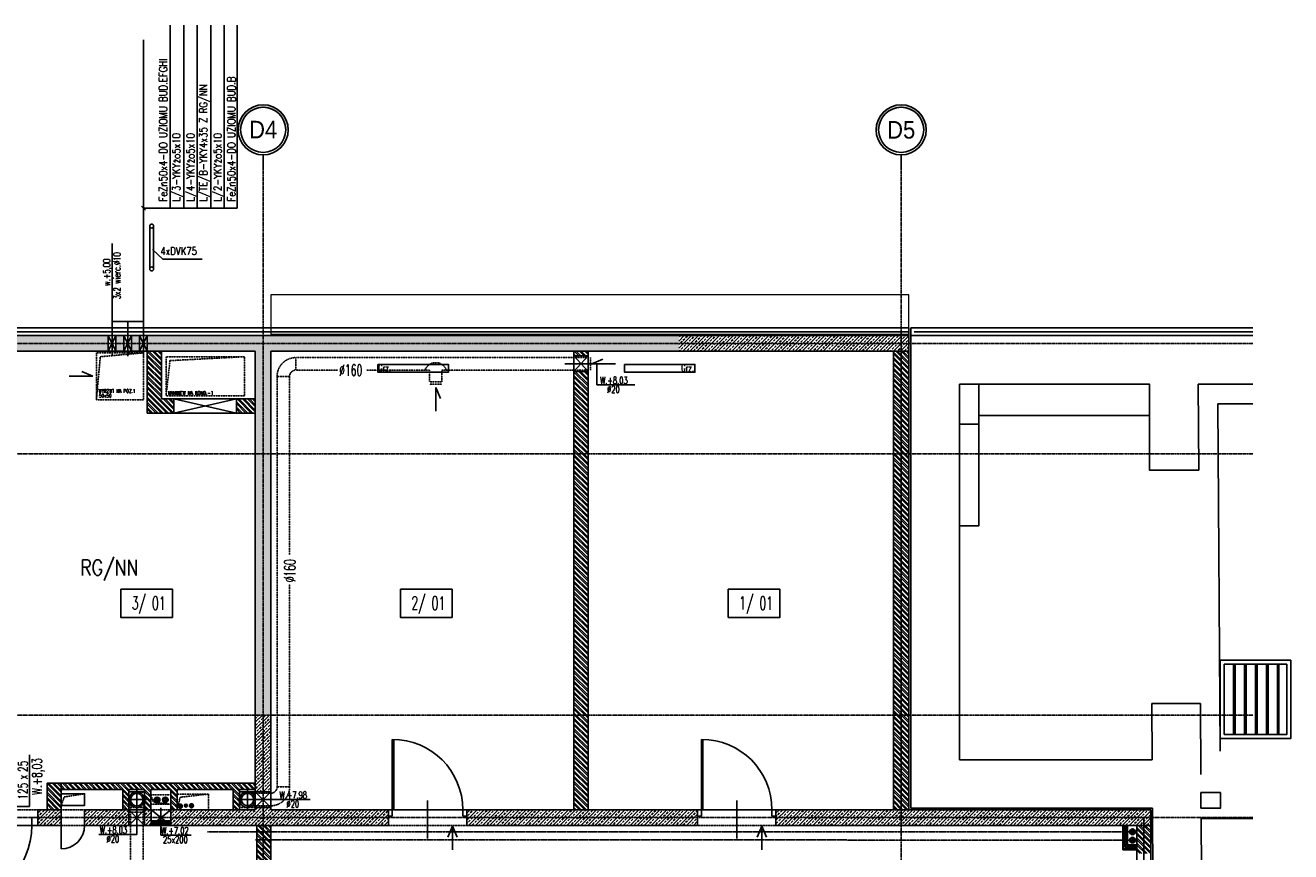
# Model space of a CAD drawing. Header units: inches. Extents: x 788 to 26783, y -4103 to 21.
# Tile 101 of 101: x 25167 to 26783, y -1200 to -144. Entities that reach past the tile are written whole.
import ezdxf
from ezdxf.enums import TextEntityAlignment as Align

# ---------------------------------------------------------------- set-up
doc = ezdxf.new("R2010")
doc.units = ezdxf.units.IN
doc.header["$MEASUREMENT"] = 0
for name, pattern in [('CENTER', [2, 1.25, -0.25, 0.25, -0.25]), ('DASHDOT', [1, 0.5, -0.25, 0, -0.25]), ('DASHED', [0.75, 0.5, -0.25]), ('DASHED2', [0.375, 0.25, -0.125])]:
    doc.linetypes.add(name, pattern=pattern)
doc.layers.add('0-sekcje', color=1, linetype='Continuous', lineweight=18)
for name, color, linetype in [('Drz---drzwi', 5, 'Continuous'), ('E35', 6, 'Continuous'), ('E50', 3, 'Continuous'), ('E_KOLIZJE', 6, 'Continuous'), ('EL-OSW', 6, 'Continuous'), ('Ins-co', 2, 'Continuous'), ('Ins-ppoz-opis', 240, 'Continuous'), ('Ins-tele-opis', 216, 'Continuous'), ('Ins-went', 141, 'Continuous'), ('Ins-wod', 4, 'Continuous'), ('Opis-pom', 6, 'Continuous'), ('Opis_pom_ramka', 6, 'Continuous'), ('Os-osie glowne', 1, 'CENTER'), ('Os-osie-opis', 2, 'Continuous'), ('Sc-beton', 7, 'Continuous'), ('Sc-beton-hatch', 86, 'Continuous'), ('Sc-cegla pelna', 32, 'Continuous'), ('Sc-cegla pustak', 42, 'Continuous'), ('Sc-cegla pustak-hatch', 8, 'Continuous'), ('Sc-gk', 120, 'Continuous'), ('Sc-gk-hatch', 8, 'Continuous'), ('Sc-izolacja term-obrys', 132, 'Continuous'), ('Sc-izolacja term-styropian', 151, 'STYROPIAN-KA'), ('Sc-nadproza kon', 5, 'DASHED2'), ('Sc-silikat', 61, 'Continuous'), ('W-idok', 8, 'Continuous'), ('W-otwor-strop', 1, 'Continuous'), ('W-otwor-strop-nad', 126, 'DASHED2'), ('W-przebicia-ściany', 223, 'Continuous')]:
    doc.layers.add(name, color=color, linetype=linetype)
doc.styles.add('dwg_opis duży', font='ARIAL.TTF', dxfattribs={"width": 0.9})
doc.styles.add('KA wymiar', font='romans.shx', dxfattribs={"width": 0.6})
doc.styles.add('ROMANS', font='romans', dxfattribs={"width": 0.85})
doc.styles.add('wymiar', font='romand.shx', dxfattribs={"width": 0.6})
doc.linetypes.add('BATTING', pattern='A,0.0001,-0.1,[134,ltypeshp.shx,S=0.1,R=0,X=-0.1,Y=0],-0.2,[134,ltypeshp.shx,S=0.1,R=180,X=0.1,Y=0],-0.1', length=0.4001)
doc.linetypes.add('STYROPIAN-KA', pattern='A,0.0001,-0.1,[135,ltypeshp.shx,S=0.1,R=0,X=-0.1,Y=0],0,[135,ltypeshp.shx,S=0.1,R=180,X=0.1,Y=0],-0.1', length=0.2001)
doc.linetypes.add('ZIGZAG', pattern='A,0.00254,-5.08,[131,ltypeshp.shx,S=5.08,R=0,X=-5.08,Y=0],-10.16,[131,ltypeshp.shx,S=5.08,R=180,X=5.08,Y=0],-5.08', length=20.32254)
pattern_1 = [(135, (-26612.6334, 16237.085), (-3.36759605, -3.36759605), []), (135, (-26612.6334, 16239.33), (-3.36759605, -3.36759605), [])]
pattern_2 = [(45, (-26612.6334, 16237.085), (-4.49012806, 4.49012806), []), (45, (-26608.143, 16237.085), (-4.49012806, 4.49012806), [3.175, -1.5875])]

# ---------------------------------------------------------------- blocks, each defined once
blk = doc.blocks.new('_0630_DRZWI_90')
at = {"ltscale": 7}
for p, q in [((5, 8), (5, 98)), ((6.8, 8), (6.8, 98))]:
    blk.add_line(p, q, dxfattribs=at)
at = {"ltscale": 25}
for p, q in [((50, 19.7), (50, -28.9)), ((5, 8), (0, 8)), ((0, 8), (5, 8)), ((0, 0), (0, 8)), ((5, 0), (0, 0)), ((5, 0), (0, 0)), ((95, 8), (5, 8)), ((5, 8), (5, 0)), ((95, 8), (95, 0)), ((100, 8), (95, 8)), ((95, 0), (100, 0)), ((95, 0), (100, 0)), ((100, 0), (100, 8))]:
    blk.add_line(p, q, dxfattribs=at)
at = {"ltscale": 7}
blk.add_arc((5, 8), 90, 0, 90, dxfattribs=at)
blk = doc.blocks.new('_gfjkhgjhlhjk')
at = {"ltscale": 7}
for p, q in [((7.5, 10), (7.5, 110)), ((9.5, 10), (9.5, 110)), ((56.5, 23.4), (56.5, -33.6))]:
    blk.add_line(p, q, dxfattribs=at)
for points in [[(0, 0), (7.5, 0), (7.5, 10), (0, 10)], [(107.5, 0), (115, 0), (115, 10), (107.5, 10)]]:
    blk.add_lwpolyline(points, close=True, dxfattribs=at)
blk.add_lwpolyline([(5.5, 10), (107.5, 10)], dxfattribs=at)
blk.add_arc((7.5, 10), 100, 0, 90)
blk = doc.blocks.new('_opis_osi_liczbowy')
blk.add_hatch(color=256).paths.add_polyline_path([(32, 32), (32, 28.8, -1), (32, -28.8), (32, -32, 1)])
for radius in [32, 28.8]:
    blk.add_circle((32, 0), radius)
at = {"style": 'dwg_opis duży', "width": 0.9}
blk.add_attdef('AXNAMEH', text='', height=22.4, rotation=90, dxfattribs=at).set_placement((32, 0), align=Align.MIDDLE_CENTER)
blk = doc.blocks.new('_STRZAŁKA_WENT')
for q in [(-6, -14), (0, -30.2), (6, -14)]:
    blk.add_line((0, 0), q)
blk = doc.blocks.new('_vxkdjhgkljhkgjhk')
for q in [(14, 6), (30.2, 0)]:
    blk.add_line((0, 0), q)
blk = doc.blocks.new('_opis_pom_metka')
at = {"layer": 'Opis_pom_ramka'}
blk.add_lwpolyline([(-33.1, 0), (32.9, 0), (32.9, -36), (-33.1, -36)], close=True, dxfattribs=at)
at = {"style": 'KA wymiar', "width": 0.6}
blk.add_attdef('KO/', text='', height=16.8, dxfattribs=at).set_placement((3.5, -25.9), align=Align.RIGHT)
blk.add_attdef('NR', (3.8, -26.2), '', height=16.8, dxfattribs=at)
blk = doc.blocks.new('ozn_opis-schodów1-rzut')
at = {"style": 'ROMANS', "width": 0.7}
blk.add_text('x', height=12, dxfattribs=at).set_placement((-3.3, 3))
at = {"ltscale": 25, "style": 'ROMANS', "width": 0.7}
blk.add_attdef('Ilość', text='', height=12, dxfattribs=at).set_placement((-7.7, 3), align=Align.RIGHT)
blk.add_attdef('Wysokość', (6.2, 3), '', height=12, dxfattribs=at)
blk.add_attdef('Długość', text='', height=12, dxfattribs=at).set_placement((0.4, -15), align=Align.CENTER)

msp = doc.modelspace()

# ---------------------------------------------------------------- hatches: boundary and pattern name
at = {"layer": 'Sc-beton-hatch'}
h = msp.add_hatch(dxfattribs=at)
h.set_pattern_fill('ANSI33', color=256, style=0)
h.set_pattern_definition(pattern_2)
h.paths.add_polyline_path([(25004.9, -550.8), (24924.9, -550.8), (24924.9, -571.8), (24934.9, -571.8), (24934.9, -560.8), (25004.9, -560.8)])
h.paths.add_polyline_path([(25004.9, -540.8), (24924.9, -540.8), (24924.9, -550.8), (25004.9, -550.8)])
h.paths.add_polyline_path([(25159.9, -550.8), (25124.9, -550.8), (25124.9, -560.8), (25159.9, -560.8)])
h.paths.add_polyline_path([(25159.9, -540.8), (25124.9, -540.8), (25124.9, -550.8), (25159.9, -550.8)])
h.paths.add_polyline_path([(25272.9, -540.8), (25159.9, -540.8), (25159.9, -550.8), (25272.9, -550.8)])
h.paths.add_polyline_path([(25272.9, -550.8), (25159.9, -550.8), (25159.9, -560.8), (25272.9, -560.8)])
h.paths.add_polyline_path([(25292.9, -550.8), (25282.9, -550.8), (25282.9, -560.8), (25292.9, -560.8)])
h.paths.add_polyline_path([(25292.9, -540.8), (25282.9, -540.8), (25282.9, -550.8), (25292.9, -550.8)])
h.paths.add_polyline_path([(25312.9, -540.8), (25302.9, -540.8), (25302.9, -550.8), (25312.9, -550.8)])
h.paths.add_polyline_path([(25312.9, -550.8), (25302.9, -550.8), (25302.9, -560.8), (25312.9, -560.8)])
h.paths.add_polyline_path([(25470.9, -550.8), (25322.9, -550.8), (25322.9, -560.8), (25460.9, -560.8), (25460.9, -691.8), (25470.9, -691.8)])
h.paths.add_polyline_path([(25470.9, -540.8), (25322.9, -540.8), (25322.9, -550.8), (25470.9, -550.8)])
h.paths.add_polyline_path([(26001.9, -550.8), (25470.9, -550.8), (25470.9, -691.8), (25480.9, -691.8), (25480.9, -560.8), (26001.9, -560.8)])
h.paths.add_polyline_path([(25470.9, -540.8), (25470.9, -550.8), (26001.9, -550.8), (26001.9, -540.8)])
h.paths.add_polyline_path([(25480.9, -691.8), (25470.9, -691.8), (25470.9, -1025.8), (25480.9, -1025.8)])
h.paths.add_polyline_path([(25470.9, -691.8), (25460.9, -691.8), (25460.9, -1025.8), (25470.9, -1025.8)])
h.paths.add_polyline_path([(25537.6, -559.3), (25537.6, -542.4), (25554.8, -542.4), (25554.8, -559.3)], flags=9)
h.paths.add_polyline_path([(25462.5, -640.9), (25479.4, -640.9), (25479.4, -658.2), (25462.5, -658.2)], flags=9)
h.paths.add_polyline_path([(25937.5, -560), (25937.5, -550), (25954.7, -550), (25954.7, -560)], flags=9)
h.paths.add_polyline_path([(25537.6, -543.8), (25537.6, -527.9), (25554.8, -527.9), (25554.8, -543.8)], flags=9)
h = msp.add_hatch(dxfattribs=at)
h.set_pattern_fill('ANSI33', color=256, style=0)
h.set_pattern_definition(pattern_2)
h.paths.add_polyline_path([(26001.9, -550.8), (26001.9, -560.8), (26285.9, -560.8), (26285.9, -550.8)])
h.paths.add_polyline_path([(26285.9, -550.8), (26285.9, -540.8), (26001.9, -540.8), (26001.9, -550.8)])
h.paths.add_polyline_path([(26295.9, -550.8), (26295.9, -540.8), (26285.9, -540.8), (26285.9, -550.8)])
h.paths.add_polyline_path([(26285.9, -560.8), (26295.9, -560.8), (26295.9, -550.8), (26285.9, -550.8)])
h = msp.add_hatch(dxfattribs=at)
h.set_pattern_fill('ANSI33', color=256, style=0)
h.set_pattern_definition(pattern_2)
h.paths.add_polyline_path([(25182.9, -1156.8), (25182.9, -1166.8), (25212.9, -1166.8), (25212.9, -1156.8)])
h.paths.add_polyline_path([(25212.9, -1156.8), (25212.9, -1146.8), (25182.9, -1146.8), (25182.9, -1156.8)])
h.paths.add_polyline_path([(25299.5, -1156.8), (25299.5, -1146.8), (25242.9, -1146.8), (25242.9, -1156.8)])
h.paths.add_polyline_path([(25242.9, -1156.8), (25242.9, -1166.8), (25299.5, -1166.8), (25299.5, -1156.8)])
h.paths.add_polyline_path([(25327.9, -1156.8), (25319.5, -1156.8), (25319.5, -1166.8), (25327.9, -1166.8)])
h.paths.add_polyline_path([(25327.9, -1146.8), (25319.5, -1146.8), (25319.5, -1156.8), (25327.9, -1156.8)])
h.paths.add_polyline_path([(25352.9, -1156.8), (25352.9, -1166.8), (25470.9, -1166.8), (25470.9, -1156.8)])
h.paths.add_polyline_path([(25470.9, -1156.8), (25470.9, -1143.7), (25460.9, -1143.7), (25460.9, -1146.8), (25352.9, -1146.8), (25352.9, -1156.8)])
h.paths.add_polyline_path([(25480.9, -1146.8), (25480.9, -1143.7), (25470.9, -1143.7), (25470.9, -1156.8), (25630.9, -1156.8), (25630.9, -1146.8)])
h.paths.add_polyline_path([(25470.9, -1156.8), (25470.9, -1166.8), (25630.9, -1166.8), (25630.9, -1156.8)])
h.paths.add_polyline_path([(25480.9, -1025.8), (25470.9, -1025.8), (25470.9, -1123.7), (25480.9, -1123.7)])
h.paths.add_polyline_path([(25470.9, -1025.8), (25460.9, -1025.8), (25460.9, -1123.7), (25470.9, -1123.7)])
h.paths.add_polyline_path([(25538.9, -1166.9), (25538.9, -1150), (25556.2, -1150), (25556.2, -1166.9)], flags=9)
h.paths.add_polyline_path([(25555.9, -1165.3), (25555.9, -1148.4), (25573.2, -1148.4), (25573.2, -1165.3)], flags=9)
h = msp.add_hatch(dxfattribs=at)
h.set_pattern_fill('ANSI33', color=256, style=0)
h.set_pattern_definition(pattern_2)
h.paths.add_polyline_path([(25842.3, -1166.8), (26001.9, -1166.8), (26001.9, -1156.8), (25841.5, -1156.8)])
h.paths.add_polyline_path([(25841.5, -1156.8), (26001.9, -1156.8), (26001.9, -1146.8), (25840.7, -1146.8)])
h.paths.add_polyline_path([(25840.7, -1146.8), (25730.9, -1146.8), (25730.9, -1154.8), (25730.9, -1156.8), (25841.5, -1156.8)])
h.paths.add_polyline_path([(25730.9, -1166.8), (25842.3, -1166.8), (25841.5, -1156.8), (25730.9, -1156.8)])
h.paths.add_polyline_path([(26001.9, -1156.8), (26001.9, -1166.8), (26025.9, -1166.8), (26025.9, -1156.8)])
h.paths.add_polyline_path([(26025.9, -1156.8), (26025.9, -1146.8), (26001.9, -1146.8), (26001.9, -1156.8)])
h = msp.add_hatch(dxfattribs=at)
h.set_pattern_fill('ANSI33', color=256, style=0)
h.set_pattern_definition(pattern_2)
h.paths.add_polyline_path([(26604.9, -1156.8), (26285.9, -1156.8), (26285.9, -1166.8), (26604.9, -1166.8)])
h.paths.add_polyline_path([(26604.9, -1146.8), (26295.9, -1146.8), (26285.9, -1146.8), (26285.9, -1156.8), (26604.9, -1156.8)])
h.paths.add_polyline_path([(26285.9, -1146.8), (26125.9, -1146.8), (26125.9, -1154.8), (26125.9, -1156.8), (26285.9, -1156.8)])
h.paths.add_polyline_path([(26285.9, -1156.8), (26125.9, -1156.8), (26125.9, -1166.8), (26285.9, -1166.8)])
at = {"layer": 'Sc-cegla pustak-hatch'}
h = msp.add_hatch(dxfattribs=at)
h.set_pattern_fill('ANSI32', color=256, scale=0.5, angle=90, style=0)
h.set_pattern_definition(pattern_1)
h.paths.add_polyline_path([(25436.9, -621.8), (25436.9, -639.8), (25460.9, -639.8), (25460.9, -621.8)])
h.paths.add_polyline_path([(25353.1, -639.8), (25356.9, -639.8), (25356.9, -621.8), (25353.1, -621.8)])
h.paths.add_polyline_path([(25353.1, -621.8), (25340.9, -621.8), (25340.9, -560.8), (25322.9, -560.8), (25322.9, -639.8), (25353.1, -639.8)])
h.paths.add_polyline_path([(25323.9, -563.9), (25339.9, -563.9), (25339.9, -581.2), (25323.9, -581.2)], flags=24)
h = msp.add_hatch(dxfattribs=at)
h.set_pattern_fill('ANSI32', color=256, scale=0.5, angle=90, style=0)
h.set_pattern_definition(pattern_1)
h.paths.add_polyline_path([(25885.9, -1025.8), (25867.9, -1025.8), (25867.9, -1146.8), (25885.9, -1146.8)])
h.paths.add_polyline_path([(25885.9, -691.8), (25867.9, -691.8), (25867.9, -1025.8), (25885.9, -1025.8)])
h.paths.add_polyline_path([(25885.9, -586.8), (25867.9, -586.8), (25867.9, -691.8), (25885.9, -691.8)])
h.paths.add_polyline_path([(25867.9, -560.8), (25867.9, -566.8), (25885.9, -566.8), (25885.9, -560.8)])
h.paths.add_polyline_path([(25868.9, -640.9), (25884.9, -640.9), (25884.9, -658.2), (25868.9, -658.2)], flags=24)
h = msp.add_hatch(dxfattribs=at)
h.set_pattern_fill('ANSI32', color=256, scale=0.5, angle=90, style=0)
h.set_pattern_definition(pattern_1)
h.paths.add_polyline_path([(26275.9, -1146.8), (26285.9, -1146.8), (26285.9, -1025.8), (26275.9, -1025.8)])
h.paths.add_polyline_path([(26295.9, -1025.8), (26285.9, -1025.8), (26285.9, -1146.8), (26295.9, -1146.8)])
h.paths.add_polyline_path([(26285.9, -1025.8), (26295.9, -1025.8), (26295.9, -691.8), (26285.9, -691.8)])
h.paths.add_polyline_path([(26285.9, -691.8), (26275.9, -691.8), (26275.9, -1025.8), (26285.9, -1025.8)])
h.paths.add_polyline_path([(26285.9, -560.8), (26275.9, -560.8), (26275.9, -691.8), (26285.9, -691.8)])
h.paths.add_polyline_path([(26285.9, -691.8), (26295.9, -691.8), (26295.9, -560.8), (26285.9, -560.8)])
h.paths.add_polyline_path([(26277.5, -640.9), (26294.4, -640.9), (26294.4, -658.2), (26277.5, -658.2)], flags=9)
h = msp.add_hatch(dxfattribs=at)
h.set_pattern_fill('ANSI32', color=256, scale=0.5, angle=90, style=0)
h.set_pattern_definition(pattern_1)
h.paths.add_polyline_path([(25212.9, -1126.3), (25198.2, -1112.8), (25194.9, -1112.8), (25194.9, -1146.8), (25212.9, -1146.8)])
h.paths.add_polyline_path([(25198.2, -1112.8), (25212.9, -1126.3), (25212.9, -1112.8)], flags=17)
h = msp.add_hatch(dxfattribs=at)
h.set_pattern_fill('ANSI32', color=256, scale=0.5, angle=90, style=0)
h.set_pattern_definition(pattern_1)
h.paths.add_polyline_path([(25308.5, -1112.8), (25222.2, -1112.8), (25225.6, -1120.8), (25291.5, -1120.8), (25291.5, -1146.8), (25299.5, -1146.8), (25299.5, -1120.8), (25309.2, -1120.8)])
h.paths.add_polyline_path([(25222.2, -1112.8), (25212.9, -1112.8), (25212.9, -1120.8), (25225.6, -1120.8)])
h.paths.add_polyline_path([(25332.8, -1112.8), (25308.5, -1112.8), (25309.2, -1120.8), (25319.5, -1120.8), (25319.5, -1146.8), (25327.5, -1146.8), (25327.5, -1120.8), (25336.7, -1120.8)])
h.paths.add_polyline_path([(25372.6, -1112.8), (25332.8, -1112.8), (25336.7, -1120.8), (25352.9, -1120.8), (25352.9, -1146.8), (25360.9, -1146.8), (25360.9, -1120.8), (25372.1, -1120.8)])
h.paths.add_polyline_path([(25444, -1112.8), (25372.6, -1112.8), (25372.1, -1120.8), (25432.8, -1120.8), (25432.8, -1146.8), (25440.8, -1146.8), (25440.8, -1120.8), (25445.6, -1120.8)])
h.paths.add_polyline_path([(25460.9, -1112.8), (25444, -1112.8), (25445.6, -1120.8), (25460.9, -1120.8)])
h = msp.add_hatch(dxfattribs=at)
h.set_pattern_fill('ANSI32', color=256, scale=0.5, angle=90, style=0)
h.set_pattern_definition(pattern_1)
h.paths.add_polyline_path([(25480.9, -1166.8), (25470.9, -1166.8), (25470.9, -1175), (25480.9, -1175)])
h.paths.add_polyline_path([(25470.9, -1166.8), (25462.9, -1166.8), (25462.9, -1175), (25470.9, -1175)])
h.paths.add_polyline_path([(25470.9, -1175), (25462.9, -1175), (25462.9, -1185.1), (25470.9, -1185.1)])
h.paths.add_polyline_path([(25480.9, -1175), (25470.9, -1175), (25470.9, -1185.1), (25480.9, -1185.1)])
h.paths.add_polyline_path([(25480.9, -1185.1), (25470.9, -1185.1), (25470.9, -1189.5), (25480.9, -1189.5)])
h.paths.add_polyline_path([(25470.9, -1185.1), (25462.9, -1185.1), (25462.9, -1189.5), (25470.9, -1189.5)])
h.paths.add_polyline_path([(25470.9, -1189.5), (25462.9, -1189.5), (25462.9, -1220.8), (25470.9, -1220.8)])
h.paths.add_polyline_path([(25480.9, -1189.5), (25470.9, -1189.5), (25470.9, -1220.8), (25480.9, -1220.8)])
h.paths.add_polyline_path([(25480.9, -1220.8), (25470.9, -1220.8), (25470.9, -1230.9), (25480.9, -1230.9)])
h.paths.add_polyline_path([(25470.9, -1220.8), (25462.9, -1220.8), (25462.9, -1230.9), (25470.9, -1230.9)])
h.paths.add_polyline_path([(25470.9, -1230.9), (25462.9, -1230.9), (25462.9, -1286.8), (25470.9, -1286.8)])
h.paths.add_polyline_path([(25480.9, -1230.9), (25470.9, -1230.9), (25470.9, -1286.8), (25480.9, -1286.8)])
h.paths.add_polyline_path([(25480.9, -1363.6), (25470.9, -1363.6), (25470.9, -1386.1), (25480.9, -1386.1)])
h.paths.add_polyline_path([(25470.9, -1363.6), (25462.9, -1363.6), (25462.9, -1386.1), (25470.9, -1386.1)])
h.paths.add_polyline_path([(25470.9, -1361.8), (25462.9, -1361.8), (25462.9, -1363.6), (25470.9, -1363.6)])
h.paths.add_polyline_path([(25480.9, -1361.8), (25470.9, -1361.8), (25470.9, -1363.6), (25480.9, -1363.6)])
h.paths.add_polyline_path([(25480.9, -1386.1), (25470.9, -1386.1), (25470.9, -1386.8), (25480.9, -1386.8)])
h.paths.add_polyline_path([(25470.9, -1386.1), (25462.9, -1386.1), (25462.9, -1386.8), (25470.9, -1386.8)])
h.paths.add_polyline_path([(25463.9, -1189.3), (25479.9, -1189.3), (25479.9, -1206.5), (25463.9, -1206.5)], flags=9)
h = msp.add_hatch(dxfattribs=at)
h.set_pattern_fill('ANSI32', color=256, scale=0.5, angle=90, style=0)
h.set_pattern_definition(pattern_1)
h.paths.add_polyline_path([(26586.9, -1202.8), (26604.9, -1202.8), (26604.9, -1166.8), (26586.9, -1166.8)])
h.paths.add_polyline_path([(26604.9, -1220.8), (26604.9, -1217.8), (26586.9, -1217.8), (26586.9, -1220.8)])
h.paths.add_polyline_path([(26586.9, -1220.8), (26586.9, -1312.8), (26596.9, -1312.8), (26604.9, -1312.8), (26604.9, -1220.8)])
h.paths.add_polyline_path([(26604.9, -1467.8), (26586.9, -1467.8), (26586.9, -1690.8), (26604.9, -1690.8)])
h.paths.add_polyline_path([(26587.9, -1189.3), (26603.9, -1189.3), (26603.9, -1206.5), (26587.9, -1206.5)], flags=9)
h.paths.add_polyline_path([(26587.9, -1534.6), (26603.9, -1534.6), (26603.9, -1551.9), (26587.9, -1551.9)], flags=24)

# ---------------------------------------------------------------- linework, layer by layer
at = {"layer": '0-sekcje'}
msp.add_lwpolyline([(25480.9, -538.8), (25480.9, -538.8), (25480.9, -538.8), (26295.9, -538.8), (26295.9, -488.8), (25480.9, -488.8), (25480.9, -538.8)], dxfattribs=at)
at = {"layer": 'Drz---drzwi'}
msp.add_lwpolyline([(25212.9, -1166.8), (25212.9, -1196.8)], dxfattribs=at)
msp.add_arc((25212.9, -1166.8), 30, 270, 0, dxfattribs=at)
at = {"layer": 'E35', "linetype": 'Continuous'}
for p, q in [((25352.1, -144.2), (25352.1, -378)), ((25369.6, -144.2), (25369.6, -378)), ((25386.5, -144.2), (25386.5, -378)), ((25404, -144.2), (25404, -378)), ((25421, -144.2), (25421, -378)), ((25437.9, -144.2), (25437.9, -378)), ((25437.9, -378), (25317.9, -378))]:
    msp.add_line(p, q, dxfattribs=at)
at = {"layer": 'E35'}
for p, q in [((25320.6, -380.7), (25315.3, -375.4)), ((25329.7, -430.9), (25342.8, -443.2)), ((25329.7, -430.9), (25342.8, -443.2)), ((25342.8, -443.2), (25393, -443.2)), ((25342.8, -443.2), (25393, -443.2))]:
    msp.add_line(p, q, dxfattribs=at)
msp.add_lwpolyline([(25099.9, -1196.9), (25099.9, -1142.6), (25172.3, -1142.6)], dxfattribs=at)
at = {"layer": 'E50'}
msp.add_line((25317.9, -162.8), (25317.9, -530.8), dxfattribs=at)
at = {"layer": 'E_KOLIZJE'}
for p, q in [((25326, -455.6), (25326, -400.9)), ((25326, -455.6), (25326, -400.9)), ((25331, -455.6), (25331, -400.9)), ((25331, -455.6), (25331, -400.9))]:
    msp.add_line(p, q, dxfattribs=at)
for centre in [(25328.5, -400.9), (25328.5, -400.9), (25328.5, -455.6), (25328.5, -455.6)]:
    msp.add_circle(centre, 2.5, dxfattribs=at)
at = {"layer": 'Ins-co', "linetype": 'DASHDOT', "ltscale": 3}
for p, q in [((25335.4, -1138.7, 0), (25335.4, -1130, 0)), ((25345.9, -1138.7, 0), (25345.9, -1130, 0)), ((25339.7, -1134.3, 0), (25331, -1134.3, 0)), ((25350.3, -1134.3, 0), (25341.5, -1134.3, 0)), ((26585.6, -1175, 0), (26576.9, -1175, 0)), ((26581.3, -1179.4, 0), (26581.3, -1170.7, 0)), ((26585.6, -1185.6, 0), (26576.9, -1185.6, 0)), ((26581.3, -1189.9, 0), (26581.3, -1181.2, 0))]:
    msp.add_line(p, q, dxfattribs=at)
at = {"layer": 'Ins-co', "linetype": 'CENTER', "ltscale": 0.2}
for p, q in [((25400, -1175, 0), (26577.6, -1175, 0)), ((25461.1, -1185.1), (26577.6, -1185.6, 0))]:
    msp.add_line(p, q, dxfattribs=at)
at = {"layer": 'Ins-co'}
for points in [[(25617.5, -577.6), (25617.5, -587.6), (25707.5, -587.6), (25707.5, -577.6)], [(25932.5, -577.6), (25932.5, -587.6), (26022.5, -587.6), (26022.5, -577.6)]]:
    msp.add_lwpolyline(points, close=True, dxfattribs=at)
for centre, radius in [((26581.3, -1175, 0), 3.62), ((26581.3, -1175, 0), 2.56), ((26581.3, -1175, 0), 2.08), ((26581.3, -1185.6, 0), 3.62), ((26581.3, -1185.6, 0), 2.56), ((26581.3, -1185.6, 0), 2.08)]:
    msp.add_circle(centre, radius, dxfattribs=at)
at = {"layer": 'Ins-co', "extrusion": (9.56682e-14, 1.1185e-20, -1)}
for centre, major_axis, start_param, end_param in [((25335.4, -1134.3, 0), (2.56, 2.56), 2.356218, 8.639403), ((25345.9, -1134.3, 0), (2.56, 2.56), 2.356218, 8.639403), ((25335.4, -1134.3, 0), (-1.81, 1.81), 3.927014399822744, 10.21019970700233), ((25335.4, -1134.3, 0), (1.47, 1.47), 2.356218, 8.639403), ((25345.9, -1134.3, 0), (-1.81, 1.81), 3.927014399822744, 10.21019970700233), ((25345.9, -1134.3, 0), (1.47, 1.47), 2.356218, 8.639403)]:
    msp.add_ellipse(centre, major_axis=major_axis, ratio=1, start_param=start_param, end_param=end_param, dxfattribs=at)
at = {"layer": 'Ins-ppoz-opis', "linetype": 'ZIGZAG', "ltscale": 0.035}
for points in [[(26595.9, -1156.8), (26285.9, -1156.8), (26285.9, -540.8)], [(26595.9, -1156.8), (26595.9, -1312.8)]]:
    msp.add_lwpolyline(points, dxfattribs=at)
at = {"layer": 'Ins-tele-opis'}
msp.add_lwpolyline([(25212.9, -1126.3), (25242.9, -1126.3), (25242.9, -1141.3), (25212.9, -1141.3)], close=True, dxfattribs=at)
at = {"layer": 'Ins-went', "linetype": 'DASHED', "ltscale": 0.5}
for p, q in [((25512.7, -568.9), (25885.9, -568.9)), ((25488.7, -1117.7), (25488.7, -592.9)), ((25504.7, -592.9), (25504.7, -821)), ((25565.7, -584.9), (25512.7, -584.9)), ((25683.3, -584.9), (25603.1, -584.9)), ((25683.3, -599.9), (25683.3, -584.9)), ((25885.9, -584.9), (25699.3, -584.9)), ((25699.3, -584.9), (25699.3, -599.9)), ((25699.3, -599.9), (25683.3, -599.9)), ((25504.7, -858.4), (25504.7, -1117.7)), ((25450.9, -1125.7), (25480.9, -1125.7)), ((25301.5, -1133.8), (25301.5, -1292.3)), ((25317.5, -1133.8), (25317.5, -1222.2)), ((25450.9, -1141.7), (25480.9, -1141.7))]:
    msp.add_line(p, q, dxfattribs=at)
at = {"layer": 'Ins-went', "linetype": 'Continuous', "ltscale": 0.5}
for p, q in [((25309.5, -1121.6), (25309.5, -1146.1)), ((25450.9, -1121.4), (25450.9, -1146)), ((25297.2, -1133.8), (25321.7, -1133.8)), ((25438.6, -1133.7), (25463.2, -1133.7))]:
    msp.add_line(p, q, dxfattribs=at)
at = {"layer": 'Ins-went', "linetype": 'DASHED', "ltscale": 0.5}
for points in [[(25512.7, -584.9), (25512.7, -568.9)], [(25889.1, -568.9), (25889.1, -584.9)], [(25504.7, -592.9), (25488.7, -592.9)], [(25504.7, -592.9), (25488.7, -592.9)], [(25683.3, -599.9), (25699.3, -599.9)], [(25683.3, -602.8), (25699.3, -602.8)], [(25488.7, -1117.7), (25504.7, -1117.7)], [(25301.5, -1149.8), (25317.4, -1149.8)]]:
    msp.add_lwpolyline(points, dxfattribs=at)
at = {"layer": 'Ins-went', "linetype": 'Continuous', "ltscale": 0.5}
for centre, radius in [((25309.5, -1133.8), 10), ((25309.5, -1133.8), 8), ((25450.9, -1133.7), 10), ((25450.9, -1133.7), 8)]:
    msp.add_circle(centre, radius, dxfattribs=at)
at = {"layer": 'Ins-went', "linetype": 'DASHED', "ltscale": 0.5}
for centre, radius, start, end in [((25512.7, -592.9), 24, 90, 180), ((25691.3, -590), 14.6, 20.3749, 159.6251), ((25512.7, -592.9), 8, 90, 180), ((25480.7, -1117.7), 8, 270, 0), ((25480.7, -1117.7), 24, 270, 0)]:
    msp.add_arc(centre, radius, start, end, dxfattribs=at)
at = {"layer": 'Ins-wod'}
for p, q in [((25362.1, -1142.2), (25368.1, -1142.2)), ((25365.1, -1139.2), (25365.1, -1145.2)), ((25370.1, -1141.5), (25374.3, -1141.5)), ((25372.2, -1139.4), (25372.2, -1143.6)), ((25376.4, -1141.6), (25382.4, -1141.6)), ((25379.4, -1138.6), (25379.4, -1144.6))]:
    msp.add_line(p, q, dxfattribs=at)
for centre, radius in [((25365.1, -1142.2), 2.55), ((25365.1, -1142.2), 2), ((25372.2, -1141.5), 1.79), ((25372.2, -1141.5), 1.4), ((25379.3, -1141.6), 2.55), ((25379.4, -1141.6), 2)]:
    msp.add_circle(centre, radius, dxfattribs=at)
at = {"layer": 'Os-osie glowne'}
for points in [[(25470.9, -325.8), (25470.9, -1888.7)], [(26285.9, -325.8), (26285.9, -1888.7)], [(24095.9, -550.8), (26735.3, -550.8)], [(24095.9, -691.8), (26735.3, -691.8)], [(24095.9, -1025.8), (26735.3, -1025.8)], [(24095.9, -1156.8), (26735.3, -1156.8)]]:
    msp.add_lwpolyline(points, dxfattribs=at)
at = {"layer": 'Os-osie-opis'}
for points in [[(25470.9, -325.8), (25470.9, -309.8)], [(26285.9, -325.8), (26285.9, -309.8)]]:
    msp.add_lwpolyline(points, dxfattribs=at)
at = {"layer": 'Sc-beton'}
for p, q in [((25124.9, -540.8), (26295.9, -540.8)), ((25124.9, -560.8), (25460.9, -560.8)), ((25480.9, -560.8), (26295.9, -560.8)), ((25480.9, -560.8), (25480.9, -1146.8)), ((26604.9, -1146.8), (26604.9, -1166.8))]:
    msp.add_line(p, q, dxfattribs=at)
for points in [[(26295.9, -560.8), (26295.9, -540.8)], [(25460.9, -560.8), (25460.9, -1146.8)], [(25182.9, -1146.8), (25212.9, -1146.8)], [(25182.9, -1146.8), (25182.9, -1166.8)], [(25212.9, -1146.8), (25212.9, -1166.8)], [(25242.9, -1146.8), (25327.9, -1146.8)], [(25242.9, -1146.8), (25242.9, -1166.8)], [(25352.9, -1146.8), (25460.9, -1146.8)], [(25480.9, -1146.8), (25630.9, -1146.8)], [(25630.9, -1146.8), (25630.9, -1166.8)], [(25730.9, -1146.8), (26025.9, -1146.8)], [(25730.9, -1146.8), (25730.9, -1166.8)], [(26025.9, -1146.8), (26025.9, -1166.8)], [(26125.9, -1146.8), (26295.9, -1146.8)], [(26125.9, -1146.8), (26125.9, -1166.8)], [(26295.9, -1146.8), (26604.9, -1146.8)], [(25182.9, -1166.8), (25212.9, -1166.8)], [(25242.9, -1166.8), (25327.9, -1166.8)], [(25352.9, -1166.8), (25630.9, -1166.8)], [(25730.9, -1166.8), (26025.9, -1166.8)], [(26125.9, -1166.8), (26604.9, -1166.8)]]:
    msp.add_lwpolyline(points, dxfattribs=at)
at = {"layer": 'Sc-cegla pelna'}
for p, q in [((26298.3, -1144.8), (26298.3, -540.8)), ((26298.3, -540.8), (26735.3, -540.8)), ((26360.3, -1082.8), (26360.3, -602.8)), ((26665.3, -602.8), (26735.3, -602.8)), ((26666.1, -712.8), (26665.3, -602.8)), ((26606.1, -1010.8), (26668.1, -1010.8)), ((26668.7, -1101.8), (26668.1, -1010.8)), ((26606.5, -1082.8), (26360.3, -1082.8)), ((26606.9, -1144.8), (26298.3, -1144.8)), ((26669, -1157.8), (26735.3, -1157.8)), ((26669.5, -1225.8), (26669, -1157.8))]:
    msp.add_line(p, q, dxfattribs=at)
for points in [[(26360.3, -602.8), (26603.1, -602.8), (26603.3, -712.8), (26666.1, -712.8)], [(26606.5, -1082.8), (26606.1, -1010.8)], [(26607.5, -1235.3), (26606.9, -1144.8)]]:
    msp.add_lwpolyline(points, dxfattribs=at)
at = {"layer": 'Sc-cegla pustak'}
for p, q in [((25322.9, -639.8), (25322.9, -560.8)), ((25340.9, -621.8), (25340.9, -560.8)), ((26275.9, -560.8), (26275.9, -1146.8)), ((26295.9, -560.8), (26295.9, -1146.8)), ((25436.9, -621.8), (25356.9, -621.8)), ((25356.9, -639.8), (25436.9, -639.8)), ((25356.9, -639.8), (25436.9, -639.8)), ((26586.9, -1166.8), (26586.9, -1312.8)), ((26604.9, -1166.8), (26604.9, -1312.8))]:
    msp.add_line(p, q, dxfattribs=at)
for points in [[(25867.9, -560.8), (25867.9, -1146.8)], [(25885.9, -560.8), (25885.9, -1146.8)], [(25460.9, -621.8), (25340.9, -621.8)], [(25460.9, -639.8), (25322.9, -639.8)], [(25194.9, -1146.8), (25194.9, -1112.8)], [(25212.9, -1112.8), (25194.9, -1112.8)], [(25212.9, -1146.8), (25212.9, -1112.8)], [(25462.9, -1386.8), (25462.9, -1166.8)], [(25480.9, -1386.8), (25480.9, -1166.8)]]:
    msp.add_lwpolyline(points, dxfattribs=at)
at = {"layer": 'Sc-gk'}
for p, q in [((26568.9, -1166.8), (26568.9, -1197.8)), ((26570.1, -1166.8), (26570.1, -1196.6)), ((26573.7, -1166.8), (26573.7, -1193)), ((26574.9, -1166.8), (26574.9, -1191.8))]:
    msp.add_line(p, q, dxfattribs=at)
at = {"layer": 'Sc-gk', "linetype": 'BATTING', "ltscale": 0.09}
msp.add_line((26571.9, -1166.8), (26571.9, -1194.8), dxfattribs=at)
at = {"layer": 'Sc-gk'}
for points in [[(25352.9, -1160.8), (25327.9, -1160.8)], [(25352.9, -1162), (25327.9, -1162)], [(25352.9, -1165.6), (25327.9, -1165.6)], [(25352.9, -1166.8), (25327.9, -1166.8)], [(26573.7, -1193), (26586.9, -1193)], [(26574.9, -1191.8), (26586.9, -1191.8)], [(26568.9, -1197.8), (26586.9, -1197.8)], [(26570.1, -1196.6), (26586.9, -1196.6)]]:
    msp.add_lwpolyline(points, dxfattribs=at)
at = {"layer": 'Sc-gk', "linetype": 'BATTING', "ltscale": 0.09}
msp.add_lwpolyline([(26571.9, -1194.8), (26586.9, -1194.8)], dxfattribs=at)
at = {"layer": 'Sc-gk-hatch', "linetype": 'BATTING', "ltscale": 0.09}
msp.add_lwpolyline([(25352.9, -1163.8), (25327.9, -1163.8)], dxfattribs=at)
at = {"layer": 'Sc-izolacja term-obrys'}
msp.add_line((26298.3, -530.8), (26298.3, -540.8), dxfattribs=at)
msp.add_lwpolyline([(26298.3, -530.8), (26735.3, -530.8)], dxfattribs=at)
at = {"layer": 'Sc-izolacja term-styropian', "linetype": 'ByBlock'}
msp.add_line((24300.9, -530.8), (26295.9, -530.8), dxfattribs=at)
at = {"layer": 'Sc-izolacja term-styropian', "linetype": 'ZIGZAG', "ltscale": 0.018}
msp.add_line((24305.9, -535.8), (26295.9, -535.8), dxfattribs=at)
at = {"layer": 'Sc-izolacja term-styropian', "linetype": 'BATTING', "ltscale": 0.25}
msp.add_line((26302.4, -535.8), (26735.3, -535.8), dxfattribs=at)
at = {"layer": 'Sc-izolacja term-styropian', "linetype": 'ByBlock'}
msp.add_lwpolyline([(26295.9, -540.8), (26295.9, -530.8)], dxfattribs=at)
at = {"layer": 'Sc-nadproza kon', "linetype": 'DASHDOT', "ltscale": 0.5}
for points in [[(25182.9, -1146.8), (25067.9, -1146.8)], [(25242.9, -1146.8), (25212.9, -1146.8)], [(25352.9, -1146.8), (25327.9, -1146.8)], [(25212.9, -1166.8), (25242.9, -1166.8)], [(25730.9, -1166.8), (25630.9, -1166.8)], [(26125.9, -1166.8), (26025.9, -1166.8)]]:
    msp.add_lwpolyline(points, dxfattribs=at)
at = {"layer": 'Sc-silikat'}
for p, q in [((25352.9, -1146.8), (25352.9, -1120.8)), ((25360.9, -1146.8), (25360.9, -1120.8)), ((25432.8, -1146.8), (25432.8, -1120.8)), ((25440.8, -1146.8), (25440.8, -1120.8))]:
    msp.add_line(p, q, dxfattribs=at)
for points in [[(25212.9, -1112.8), (25460.9, -1112.8)], [(25212.9, -1120.8), (25291.5, -1120.8)], [(25291.5, -1146.8), (25291.5, -1120.8)], [(25299.5, -1120.8), (25319.5, -1120.8)], [(25299.5, -1146.8), (25299.5, -1120.8)], [(25319.5, -1146.8), (25319.5, -1120.8)], [(25327.5, -1120.8), (25352.9, -1120.8)], [(25327.5, -1146.8), (25327.5, -1120.8)], [(25360.9, -1120.8), (25432.8, -1120.8)], [(25440.8, -1120.8), (25460.9, -1120.8)]]:
    msp.add_lwpolyline(points, dxfattribs=at)
at = {"layer": 'W-idok'}
for p, q in [((26385.3, -602.8), (26385.3, -653.8)), ((26690.5, -627.8), (26735.3, -627.8)), ((26693.5, -1071.8), (26690.5, -627.8)), ((26385.3, -642.8), (26603.3, -642.8)), ((26385.3, -653.8), (26360.3, -653.8))]:
    msp.add_line(p, q, dxfattribs=at)
for points in [[(26385.3, -653.8), (26385.3, -783.8), (26360.3, -783.8)], [(26693.5, -1055.8), (26693.5, -1055.8), (26783.5, -1055.8), (26783.5, -955.8), (26693.5, -955.8), (26693.5, -1055.8)], [(26710.5, -960.8), (26710.5, -1050.8)], [(26712.5, -960.8), (26712.5, -1050.8)], [(26724.5, -960.8), (26724.5, -1050.8)], [(26726.5, -960.8), (26726.5, -1050.8)], [(26738.5, -960.8), (26738.5, -1050.8)], [(26740.5, -960.8), (26740.5, -1050.8)], [(26752.5, -960.8), (26752.5, -1050.8)], [(26754.5, -960.8), (26754.5, -1050.8)], [(26766.5, -960.8), (26766.5, -1050.8)], [(26768.5, -960.8), (26768.5, -1050.8)]]:
    msp.add_lwpolyline(points, dxfattribs=at)
msp.add_lwpolyline([(26698.5, -1050.8), (26778.5, -1050.8), (26778.5, -960.8), (26698.5, -960.8)], close=True, dxfattribs=at)
at = {"layer": 'W-otwor-strop'}
msp.add_lwpolyline([(26668.8, -1144.8), (26668.8, -1124.8), (26693.8, -1124.8), (26693.8, -1144.8)], close=True, dxfattribs=at)
at = {"layer": 'W-otwor-strop-nad'}
for points in [[(25257.9, -562.8), (25317.9, -562.8), (25317.9, -622.8), (25257.9, -622.8)], [(25257.9, -622.8), (25257.9, -562.8), (25317.9, -562.8), (25262.9, -567.8)], [(25346.9, -567.8), (25446.9, -567.8), (25446.9, -617.8), (25346.9, -617.8)], [(25346.9, -617.8), (25346.9, -567.8), (25446.9, -567.8), (25351.9, -572.8)], [(25212.9, -1126.3), (25242.9, -1126.3), (25242.9, -1141.3), (25212.9, -1141.3)], [(25242.9, -1126.3), (25212.9, -1126.3), (25212.9, -1141.3), (25216.9, -1130.3)], [(25299.5, -1123.8), (25319.5, -1123.8), (25319.5, -1143.8), (25299.5, -1143.8)], [(25319.5, -1123.8), (25299.5, -1123.8), (25299.5, -1143.8), (25299.5, -1143.8), (25302.5, -1126.8)], [(25327.5, -1139.8), (25327.5, -1127.8), (25352.9, -1127.8), (25352.9, -1139.8)], [(25360.9, -1126.8), (25360.9, -1146.8), (25400.9, -1146.8), (25400.9, -1126.8)], [(25400.9, -1126.8), (25360.9, -1126.8), (25360.9, -1146.8), (25364.9, -1130.8)], [(25440.9, -1123.7), (25460.9, -1123.7), (25460.9, -1143.7), (25440.9, -1143.7)], [(25460.9, -1123.7), (25440.9, -1123.7), (25440.9, -1143.7), (25440.9, -1143.7), (25443.9, -1126.7)]]:
    msp.add_lwpolyline(points, close=True, dxfattribs=at)
msp.add_lwpolyline([(25327.5, -1127.8), (25327.5, -1139.8), (25352.9, -1139.8), (25330.5, -1136.8), (25327.5, -1127.8)], dxfattribs=at)
at = {"layer": 'W-przebicia-ściany'}
for p, q in [((25897, -603.8), (25945.7, -603.8)), ((25356.9, -621.8), (25356.9, -639.8)), ((25436.9, -639.8), (25436.9, -621.8)), ((25442, -1133.7), (25531, -1133.7)), ((25309.5, -1178.4), (25261.1, -1178.4)), ((25340.4, -1179.3), (25379.1, -1179.3))]:
    msp.add_line(p, q, dxfattribs=at)
for points in [[(25277.9, -567.3), (25277.9, -423)], [(25277.9, -522.7), (25317.9, -522.7), (25317.9, -567.3)], [(25297.9, -567.3), (25297.9, -522.7)], [(25272.9, -560.8), (25272.9, -540.8)], [(25272.9, -540.8), (25282.9, -560.8)], [(25282.9, -540.8), (25272.9, -560.8)], [(25282.9, -560.8), (25282.9, -540.8)], [(25292.9, -560.8), (25292.9, -540.8)], [(25292.9, -540.8), (25302.9, -560.8)], [(25302.9, -540.8), (25292.9, -560.8)], [(25302.9, -560.8), (25302.9, -540.8)], [(25312.9, -560.8), (25312.9, -540.8)], [(25312.9, -540.8), (25322.9, -560.8)], [(25322.9, -540.8), (25312.9, -560.8)], [(25322.9, -560.8), (25322.9, -540.8)], [(25897, -576.8), (25856.1, -576.8)], [(25867.9, -566.8), (25885.9, -566.8)], [(25885.9, -566.8), (25867.9, -586.8)], [(25885.9, -586.8), (25867.9, -566.8)], [(25897, -576.8), (25897, -603.8)], [(25867.9, -586.8), (25885.9, -586.8)], [(25436.9, -621.8), (25356.9, -639.8)], [(25356.9, -621.8), (25436.9, -639.8)], [(25172.3, -1142.6), (25172.3, -1076.5)], [(25460.9, -1123.7), (25480.9, -1123.7)], [(25480.9, -1123.7), (25460.9, -1143.7)], [(25480.9, -1143.7), (25460.9, -1123.7)], [(25299.5, -1146.8), (25299.5, -1166.8)], [(25319.5, -1166.8), (25299.5, -1146.8)], [(25299.5, -1166.8), (25319.5, -1146.8)], [(25309.5, -1145.6), (25309.5, -1178.4)], [(25319.5, -1146.8), (25319.5, -1166.8)], [(25327.9, -1146.8), (25327.9, -1166.8)], [(25327.9, -1146.8), (25352.9, -1166.8)], [(25352.9, -1146.8), (25327.9, -1166.8)], [(25340.4, -1144.2), (25340.4, -1179.3)], [(25352.9, -1146.8), (25352.9, -1166.8)], [(25460.9, -1143.7), (25480.9, -1143.7)]]:
    msp.add_lwpolyline(points, dxfattribs=at)

# ---------------------------------------------------------------- block references
at = {"layer": 'Drz---drzwi'}
for p in [(25630.9, -1154.8), (26025.9, -1154.8)]:
    msp.add_blockref('_0630_DRZWI_90', p, dxfattribs=at)
at = {"layer": 'Drz---drzwi', "xscale": -1, "rotation": 180}
msp.add_blockref('_gfjkhgjhlhjk', (25067.9, -1156.8), dxfattribs=at)
at = {"layer": 'Ins-went'}
msp.add_blockref('_vxkdjhgkljhkgjhk', (25890.8, -576.8), dxfattribs=at)
at = {"layer": 'Ins-went', "xscale": -1}
for name, p in [('_vxkdjhgkljhkgjhk', (25253.2, -592.8)), ('_STRZAŁKA_WENT', (25712.8, -1167.8)), ('_STRZAŁKA_WENT', (26107.8, -1167.8))]:
    msp.add_blockref(name, p, dxfattribs=at)
at = {"layer": 'Ins-went', "rotation": 270}
msp.add_blockref('_vxkdjhgkljhkgjhk', (25691.3, -607), dxfattribs=at)
at = {"layer": 'Opis-pom'}
ref = msp.add_blockref('_opis_pom_metka', (25322.1, -865), dxfattribs=at)
ref.add_attrib('KO/', '3/', dxfattribs={"layer": '0', "height": 16.8, "style": 'KA wymiar', "width": 0.6}).set_placement((25321.1, -890.9), align=Align.RIGHT)
ref.add_attrib('NR', '01', (25328.9, -891.2), dxfattribs={"layer": '0', "height": 16.8, "style": 'KA wymiar', "width": 0.6})
ref = msp.add_blockref('_opis_pom_metka', (25679.3, -865), dxfattribs=at)
ref.add_attrib('KO/', '2/', dxfattribs={"layer": '0', "height": 16.8, "style": 'KA wymiar', "width": 0.6}).set_placement((25678.4, -890.9), align=Align.RIGHT)
ref.add_attrib('NR', '01', (25686.1, -891.2), dxfattribs={"layer": '0', "height": 16.8, "style": 'KA wymiar', "width": 0.6})
ref = msp.add_blockref('_opis_pom_metka', (26098.2, -865), dxfattribs=at)
ref.add_attrib('KO/', '1/', dxfattribs={"layer": '0', "height": 16.8, "style": 'KA wymiar', "width": 0.6}).set_placement((26097.2, -890.9), align=Align.RIGHT)
ref.add_attrib('NR', '01', (26104.9, -891.2), dxfattribs={"layer": '0', "height": 16.8, "style": 'KA wymiar', "width": 0.6})
at = {"layer": 'Os-osie-opis'}
ref = msp.add_blockref('_opis_osi_liczbowy', (25470.9, -309.8), dxfattribs=dict(at, xscale=-1, rotation=270))
ref.add_attrib('AXNAMEH', 'D4', dxfattribs={"layer": '0', "height": 22.4, "style": 'dwg_opis duży', "width": 0.9}).set_placement((25470.9, -277.5), align=Align.MIDDLE_CENTER)
ref = msp.add_blockref('_opis_osi_liczbowy', (26285.9, -309.8), dxfattribs=dict(at, xscale=-1, rotation=270))
ref.add_attrib('AXNAMEH', 'D5', dxfattribs={"layer": '0', "height": 22.4, "style": 'dwg_opis duży', "width": 0.9}).set_placement((26285.9, -277.8), align=Align.MIDDLE_CENTER)
at = {"layer": 'W-przebicia-ściany', "rotation": 90}
msp.add_blockref('ozn_opis-schodów1-rzut', (25173, -1104.6), dxfattribs=at).add_auto_attribs({'Ilość': '125', 'Wysokość': '25', 'Długość': 'W.+8,03'})

# ---------------------------------------------------------------- texts
at = {"layer": 'E35', "style": 'ROMANS', "width": 0.8}
for s, p in [('FeZn50x4-DO UZIOMU BUD.EFGHI', (25348.2, -369.4)), ('FeZn50x4-DO UZIOMU BUD.B', (25435.4, -369.4)), ('L/TE/B-YKY4x35 Z RG/NN', (25399.4, -369.4)), ('L/3-YKYżo5x10', (25365, -369.4)), ('L/4-YKYżo5x10', (25383.2, -369.4)), ('L/2-YKYżo5x10', (25417.7, -369.4))]:
    msp.add_text(s, height=10, rotation=90, dxfattribs=at).set_placement(p)
at = {"layer": 'E50', "style": 'ROMANS', "width": 0.8}
msp.add_text('RG/NN', height=20, dxfattribs=at).set_placement((25237.5, -847.2))
at = {"layer": 'EL-OSW', "ltscale": 2, "style": 'ROMANS', "width": 0.8}
msp.add_text('4xDVK75', height=10, rotation=359.9987, dxfattribs=at).set_placement((25339.4, -437.8))
at = {"layer": 'Ins-co', "style": 'ROMANS', "width": 0.7}
for p in [(25617.8, -586.9, 0), (26004.8, -586.9, 0)]:
    msp.add_text('Grz.', height=9, dxfattribs=at).set_placement(p)
at = {"layer": 'Ins-went', "style": 'wymiar', "width": 0.6}
for rotation, p in [(359.9414, (25568.1, -592.2, 0)), (89.9414, (25512.2, -856.1, 0))]:
    msp.add_text('%%c160', height=14.31, rotation=rotation, dxfattribs=at).set_placement(p)
at = {"layer": 'Ins-went', "linetype": 'ByBlock', "ltscale": 0.5, "style": 'ROMANS', "width": 0.7}
for s, p in [(' WYRZUT NA POZ.1', (25257.9, -613.9, 0)), ('NANWIEW NA KOND.-1', (25349.2, -616.4, 0)), ('50x50', (25261.2, -619.9, 0))]:
    msp.add_text(s, height=4.5, dxfattribs=at).set_placement(p)
at = {"layer": 'W-przebicia-ściany', "style": 'ROMANS', "width": 0.7}
for s, p in [('w.+5,00', (25275.4, -477.2, 0)), ('3x2 wierc.%%C10', (25288.7, -494.3, 0))]:
    msp.add_text(s, height=9, rotation=90, dxfattribs=at).set_placement(p)
for s, p in [('W.+8.03', (25901.4, -602.4)), ('%%C20', (25910.2, -613.8)), ('W.+7.98', (25491.8, -1132.4)), ('%%C20', (25500.7, -1143.8)), ('W.+8.03', (25262.1, -1177.1)), ('%%C20', (25270.9, -1188.5)), ('W.+7.02', (25340.6, -1178)), ('25x200', (25343, -1189.4))]:
    msp.add_text(s, height=9, dxfattribs=at).set_placement(p)

doc.saveas('drawing.dxf')
